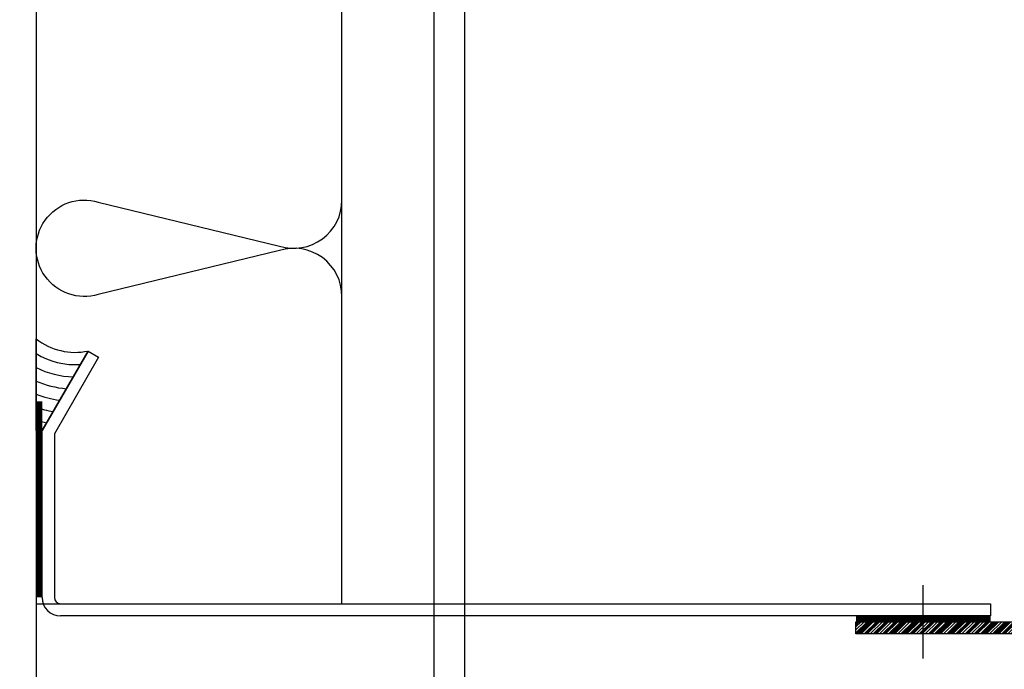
# Model space of a CAD drawing. Header units: inches. Extents: x 34737 to 291769, y 4926 to 74566.
# Tile 12 of 256: x 249246 to 249366, y 31172 to 31252. Entities that reach past the tile are written whole.
import ezdxf

# ---------------------------------------------------------------- set-up
doc = ezdxf.new("R2010")
doc.units = ezdxf.units.IN
doc.header["$LTSCALE"] = 300
for name, pattern in [('ACAD_ISO02W100', [15, 12, -3]), ('ACAD_ISO10W100', [18.5, 12, -3, 0.5, -3]), ('gen7a', [6.875, 4.75, -0.875, 0.375, -0.875]), ('JIS_02_0.7', [1.35, 0.75, -0.6])]:
    doc.linetypes.add(name, pattern=pattern)
for name, color, linetype, lineweight in [('!_A_01_TENKÁ', 8, 'Continuous', 13), ('!_A_03_ČIARKOVANÁ', 41, 'ACAD_ISO02W100', 13), ('!_A_04_BODKOČIARKOVANÁ', 30, 'ACAD_ISO10W100', 13), ('_MB_foil_0.7', 102, 'JIS_02_0.7', 70), ('_MB_obrobki_stal_0.15', 6, 'Continuous', 15), ('_MB_osie_0.09', 51, 'gen7a', 9), ('_MB_silikon_0.09', 161, 'Continuous', 9)]:
    doc.layers.add(name, color=color, linetype=linetype, lineweight=lineweight)
doc.layers.add('!_A_52_NOVÉ KCIE', color=7, linetype='Continuous', lineweight=13, true_color=0xa30000)
for name, color, linetype in [('0 @ 1', 7, 'Continuous'), ('0 @ 1.5', 7, 'Continuous'), ('0 @ 10', 7, 'Continuous'), ('0 @ 100', 7, 'Continuous'), ('0 @ 2', 7, 'Continuous'), ('0 @ 2.5', 7, 'Continuous'), ('0 @ 20', 7, 'Continuous'), ('0 @ 25', 7, 'Continuous'), ('0 @ 4', 7, 'Continuous'), ('0 @ 5', 7, 'Continuous'), ('0 @ 50', 7, 'Continuous'), ('0 @ 8', 7, 'Continuous')]:
    doc.layers.add(name, color=color, linetype=linetype)

# ---------------------------------------------------------------- blocks, each defined once
blk = doc.blocks.new('*U2415')
at = {"layer": '0 @ 1'}
h = blk.add_hatch(dxfattribs=at)
h.set_pattern_fill('JIS_WOOD', color=256, scale=0.5, angle=90)
h.paths.add_polyline_path([(-20, 2), (-2.5, 2), (-2, 2.5), (-2, 30), (0, 30), (0, 0), (-20, 0)])
at = {"layer": '0 @ 1.5'}
h = blk.add_hatch(dxfattribs=at)
h.set_pattern_fill('JIS_WOOD', color=256, scale=0.5, angle=90)
h.set_pattern_definition([(135, (0, 0), (-0.375, -0.375), [])])
h.paths.add_polyline_path([(-20, 2), (-2.5, 2), (-2, 2.5), (-2, 30), (0, 30), (0, 0), (-20, 0)])
at = {"layer": '0 @ 10'}
h = blk.add_hatch(dxfattribs=at)
h.set_pattern_fill('JIS_WOOD', color=256, scale=0.5, angle=90)
h.set_pattern_definition([(135, (0, 0), (-2.5, -2.5), [])])
h.paths.add_polyline_path([(-20, 2), (-2.5, 2), (-2, 2.5), (-2, 30), (0, 30), (0, 0), (-20, 0)])
at = {"layer": '0 @ 100'}
h = blk.add_hatch(dxfattribs=at)
h.set_pattern_fill('JIS_WOOD', color=256, scale=0.5, angle=90)
h.set_pattern_definition([(135, (0, 0), (-25, -25), [])])
h.paths.add_polyline_path([(-20, 2), (-2.5, 2), (-2, 2.5), (-2, 30), (0, 30), (0, 0), (-20, 0)])
at = {"layer": '0 @ 2'}
h = blk.add_hatch(dxfattribs=at)
h.set_pattern_fill('JIS_WOOD', color=256, scale=0.5, angle=90)
h.set_pattern_definition([(135, (0, 0), (-0.5, -0.5), [])])
h.paths.add_polyline_path([(-20, 2), (-2.5, 2), (-2, 2.5), (-2, 30), (0, 30), (0, 0), (-20, 0)])
at = {"layer": '0 @ 2.5'}
h = blk.add_hatch(dxfattribs=at)
h.set_pattern_fill('JIS_WOOD', color=256, scale=0.5, angle=90)
h.set_pattern_definition([(135, (0, 0), (-0.625, -0.625), [])])
h.paths.add_polyline_path([(-20, 2), (-2.5, 2), (-2, 2.5), (-2, 30), (0, 30), (0, 0), (-20, 0)])
at = {"layer": '0 @ 20'}
h = blk.add_hatch(dxfattribs=at)
h.set_pattern_fill('JIS_WOOD', color=256, scale=0.5, angle=90)
h.set_pattern_definition([(135, (0, 0), (-5, -5), [])])
h.paths.add_polyline_path([(-20, 2), (-2.5, 2), (-2, 2.5), (-2, 30), (0, 30), (0, 0), (-20, 0)])
at = {"layer": '0 @ 25'}
h = blk.add_hatch(dxfattribs=at)
h.set_pattern_fill('JIS_WOOD', color=256, scale=0.5, angle=90)
h.set_pattern_definition([(135, (0, 0), (-6.25, -6.25), [])])
h.paths.add_polyline_path([(-20, 2), (-2.5, 2), (-2, 2.5), (-2, 30), (0, 30), (0, 0), (-20, 0)])
at = {"layer": '0 @ 4'}
h = blk.add_hatch(dxfattribs=at)
h.set_pattern_fill('JIS_WOOD', color=256, scale=0.5, angle=90)
h.set_pattern_definition([(135, (0, 0), (-1, -1), [])])
h.paths.add_polyline_path([(-20, 2), (-2.5, 2), (-2, 2.5), (-2, 30), (0, 30), (0, 0), (-20, 0)])
at = {"layer": '0 @ 5'}
h = blk.add_hatch(dxfattribs=at)
h.set_pattern_fill('JIS_WOOD', color=256, scale=0.5, angle=90)
h.set_pattern_definition([(135, (0, 0), (-1.25, -1.25), [])])
h.paths.add_polyline_path([(-20, 2), (-2.5, 2), (-2, 2.5), (-2, 30), (0, 30), (0, 0), (-20, 0)])
at = {"layer": '0 @ 50'}
h = blk.add_hatch(dxfattribs=at)
h.set_pattern_fill('JIS_WOOD', color=256, scale=0.5, angle=90)
h.set_pattern_definition([(135, (0, 0), (-12.5, -12.5), [])])
h.paths.add_polyline_path([(-20, 2), (-2.5, 2), (-2, 2.5), (-2, 30), (0, 30), (0, 0), (-20, 0)])
at = {"layer": '0 @ 8'}
h = blk.add_hatch(dxfattribs=at)
h.set_pattern_fill('JIS_WOOD', color=256, scale=0.5, angle=90)
h.set_pattern_definition([(135, (0, 0), (-2, -2), [])])
h.paths.add_polyline_path([(-20, 2), (-2.5, 2), (-2, 2.5), (-2, 30), (0, 30), (0, 0), (-20, 0)])
blk = doc.blocks.new('*U821')
blk.add_lwpolyline([(-20, 2), (-2.5, 2), (-2, 2.5), (-2, 30), (0, 30), (0, 0), (-20, 0)], close=True)
at = {"color": 4, "linetype": 'Continuous'}
blk.add_blockref('*U2415', (0, 0), dxfattribs=at)

msp = doc.modelspace()

# ---------------------------------------------------------------- linework, layer by layer
at = {"layer": '!_A_01_TENKÁ', "color": 7, "lineweight": -3}
msp.add_lwpolyline([(249247.63, 34028.78), (249247.63, 30917.78)], dxfattribs=at)
at = {"layer": '!_A_03_ČIARKOVANÁ', "color": 7, "lineweight": -3}
msp.add_lwpolyline([(249296.38, 34028.78), (249296.38, 30908.04)], dxfattribs=at)
at = {"layer": '!_A_04_BODKOČIARKOVANÁ', "color": 7, "lineweight": -3}
msp.add_lwpolyline([(249300.13, 31366.28), (249300.13, 29566.28), (246291.28, 29566.28)], dxfattribs=at)
at = {"layer": '!_A_52_NOVÉ KCIE', "color": 7, "lineweight": -3}
msp.add_lwpolyline([(249247.63, 31180.09), (249285.13, 31180.09), (249285.13, 34028.78), (249247.63, 34028.78)], close=True, dxfattribs=at)
at = {"flags": 128}
msp.add_lwpolyline([(249285.13, 31217.75, 0.505403), (249277.47, 31223.39), (249255.24, 31218, -1.345402), (249255.24, 31229.31), (249277.47, 31223.92, 0.505403), (249285.13, 31229.56)], format="xyb", dxfattribs=at)
at = {"layer": '_MB_foil_0.7', "color": 7, "lineweight": -3, "const_width": 0.75, "elevation": 0}
for points in [[(249248.01, 31204.88), (249248.01, 31180.88)], [(249348.13, 31178.25), (249364.63, 31178.25)]]:
    msp.add_lwpolyline(points, dxfattribs=at)
at = {"layer": '_MB_obrobki_stal_0.15', "color": 7, "lineweight": -3}
for p, q in [((249248.38, 31201.32), (249254, 31211.06)), ((249254, 31211.06), (249255.3, 31210.31)), ((249255.3, 31210.31), (249249.88, 31200.92)), ((249248.38, 31180.84), (249248.38, 31201.32)), ((249249.88, 31200.92), (249249.88, 31180.84)), ((249250.63, 31180.09), (249364.63, 31180.09)), ((249364.63, 31180.09), (249364.63, 31178.59)), ((249364.63, 31178.59), (249250.63, 31178.59))]:
    msp.add_line(p, q, dxfattribs=at)
for radius in [2.25, 0.75]:
    msp.add_arc((249250.63, 31180.84), radius, 180, 270, dxfattribs=at)
at = {"layer": '_MB_osie_0.09', "color": 7, "lineweight": -3}
msp.add_lwpolyline([(249356.38, 31173.38), (249356.38, 31182.38)], dxfattribs=at)
at = {"layer": '_MB_silikon_0.09', "color": 7, "lineweight": -3}
msp.add_lwpolyline([(249247.63, 31212.57, 0.223426), (249254, 31211.06), (249248.38, 31201.32), (249247.63, 31201.32)], format="xyb", close=True, dxfattribs=at)
at = {"layer": '_MB_silikon_0.09', "color": 7, "lineweight": -3, "elevation": 0}
for points in [[(249247.63, 31210.76, 0.158348), (249253.05, 31209.41)], [(249247.63, 31209.04, 0.112574), (249252.18, 31207.89)], [(249247.63, 31207.38, 0.079905), (249251.34, 31206.44)], [(249247.63, 31205.77, 0.055238), (249250.52, 31205.03)], [(249247.63, 31204.17, 0.035878), (249249.72, 31203.64)], [(249247.63, 31202.6, 0.020244), (249248.93, 31202.26, 0.020244)]]:
    msp.add_lwpolyline(points, format="xyb", dxfattribs=at)

# ---------------------------------------------------------------- block references
at = {"color": 7, "lineweight": -3, "xscale": 0.75, "yscale": 0.75, "zscale": 0.75, "rotation": 90}
msp.add_blockref('*U821', (249370.63, 31177.88), dxfattribs=at)

doc.saveas('drawing.dxf')
